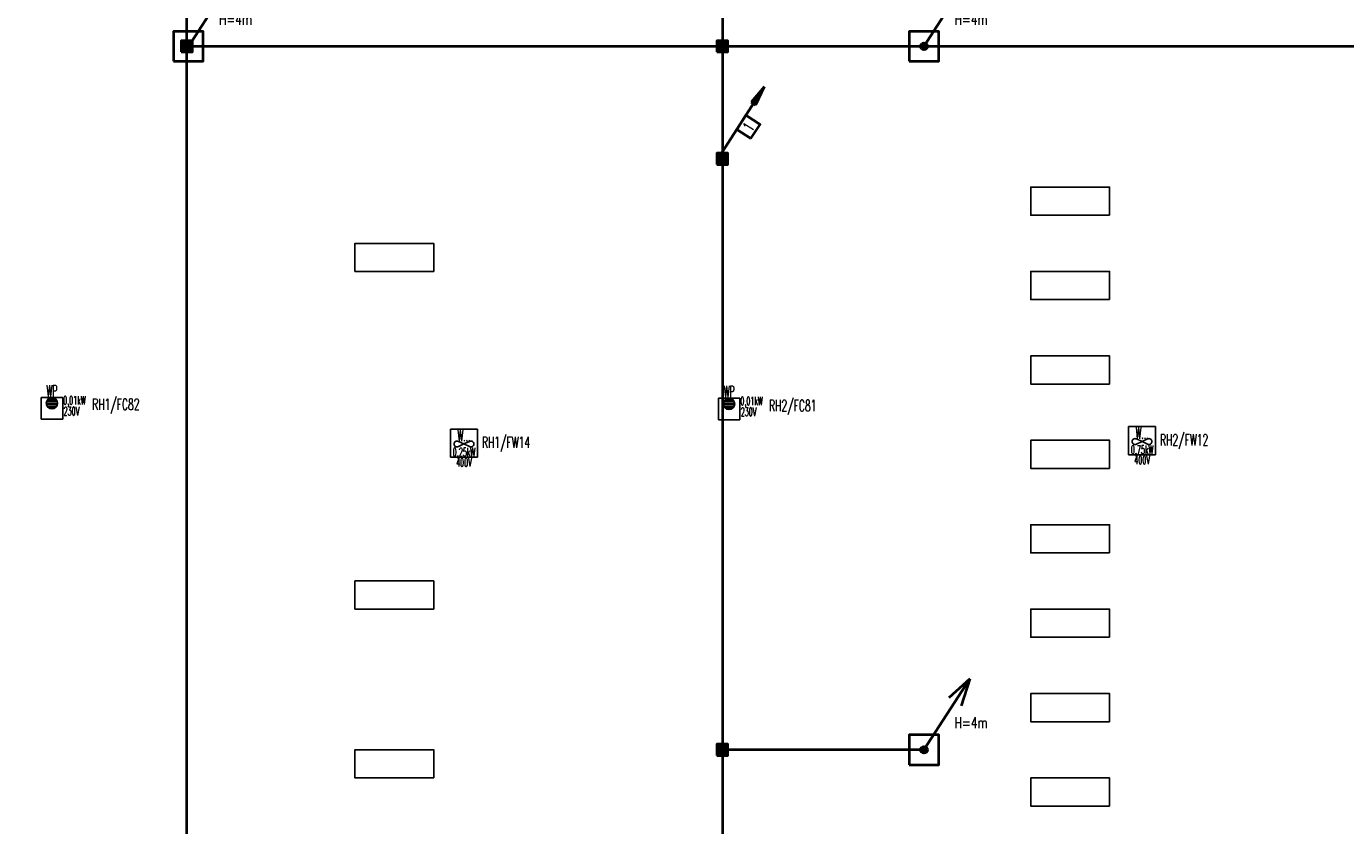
# Model space of a CAD drawing. Header units: millimetres. Extents: x -7955266 to 72030, y -46136 to 9299934.
# Tile 173 of 203: x -5073595 to -5026705, y 6550734 to 6579138. Entities that reach past the tile are written whole.
import ezdxf
from ezdxf.enums import TextEntityAlignment as Align

# ---------------------------------------------------------------- set-up
doc = ezdxf.new("R2010")
doc.units = ezdxf.units.MM
doc.header["$LTSCALE"] = 10
doc.layers.add('0-NASWIETLA', color=7, linetype='Continuous')
for name, color, linetype, lineweight in [('BMS_urzadzenia_nr_obw_magistrala', 140, 'Continuous', 13), ('BMS_urzadzenia_WE_WY', 30, 'Continuous', 20), ('IE_ATRYBUTY_ BLOCK_1', 7, 'Continuous', 25), ('IE_ATRYBUTY_ BLOCK_2', 7, 'Continuous', 18), ('IE_urzadzenia', 30, 'Continuous', 25), ('IE_urzadzenia_nr_obw', 94, 'Continuous', 20), ('IE_zwody', 140, 'Continuous', 40)]:
    doc.layers.add(name, color=color, linetype=linetype, lineweight=lineweight)
doc.styles.add('ROMANS', font='romans.shx', dxfattribs={"width": 0.8})

# ---------------------------------------------------------------- blocks, each defined once
blk = doc.blocks.new('urzadzenie_wpust dachowy')
h = blk.add_hatch()
h.set_pattern_fill('ANSI31', color=256, scale=10, angle=315, style=0)
h.set_pattern_definition([(0, (2.509104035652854e-14, -297.4502871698), (1.06581410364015e-14, 31.75), [])])
edge = h.paths.add_edge_path()
edge.add_arc((-0.6406207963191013, -104.321014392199), 100, 0, 360)
for p, q in [((-191.9349323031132, 0), (191.9349323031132, 0)), ((-191.9349323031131, 0), (-191.9349323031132, -384)), ((191.9349323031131, 0), (191.9349323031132, -384)), ((-191.9349323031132, -384), (191.9349323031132, -384))]:
    blk.add_line(p, q)
blk.add_circle((-0.6406207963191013, -104.321014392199), 100)
at = {"layer": 'BMS_urzadzenia_nr_obw_magistrala', "style": 'ROMANS', "width": 0.5, "flags": 8}
blk.add_attdef('ADR_BMS', (238.6098668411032, -152.5362144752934), '', height=150, dxfattribs=at)
at = {"layer": 'BMS_urzadzenia_WE_WY', "style": 'ROMANS', "width": 0.5, "flags": 8}
blk.add_attdef('BMS_WE_WY', (238.6098668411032, -357.6282089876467), '', height=150, dxfattribs=at)
at = {"layer": 'IE_ATRYBUTY_ BLOCK_1', "style": 'ROMANS', "width": 0.5, "flags": 8}
blk.add_attdef('TYP', text='', height=200, dxfattribs=at).set_placement((-0.6406207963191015, 17.75583003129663), align=Align.CENTER)
at = {"layer": 'IE_ATRYBUTY_ BLOCK_2', "style": 'ROMANS', "width": 0.5, "flags": 8}
for tag, p in [('OPIS1', (-0.6406207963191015, -365.7651066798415)), ('OPIS2', (-0.6406207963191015, -758.8136129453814))]:
    blk.add_attdef(tag, text='', height=150, dxfattribs=at).set_placement(p, align=Align.CENTER)
at = {"layer": 'IE_urzadzenia_nr_obw', "style": 'ROMANS', "width": 0.5, "flags": 8}
blk.add_attdef('NR_OBW', text='', height=150, dxfattribs=at).set_placement((-0.640620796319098, -569.9949141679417), align=Align.CENTER)
blk = doc.blocks.new('urzadzenie_wentylator')
for p, q in [((-239.9186653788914, 0), (239.9186653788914, 0)), ((-239.9186653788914, 0), (-239.9186653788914, -499.9999999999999)), ((239.9186653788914, 0), (239.9186653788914, -499.9999999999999)), ((-2.131628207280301e-13, -265.5465206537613), (-99.01760273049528, -218.4703553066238)), ((0, -265.5465206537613), (99.01760273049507, -218.4703553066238)), ((-2.131628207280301e-13, -265.5465206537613), (-99.01760273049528, -312.6226860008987)), ((0, -265.5465206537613), (99.01760273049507, -312.6226860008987)), ((-239.9186653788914, -499.9999999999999), (239.9186653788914, -499.9999999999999))]:
    blk.add_line(p, q)
for centre, start, end in [((-122.2038704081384, -267.2391669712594), 64.57207661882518, 178.2037522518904), ((122.2038704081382, -267.2391669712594), 1.796247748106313, 115.4279233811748), ((-122.2038704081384, -263.8538743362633), 181.7962477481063, 295.4279233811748), ((122.2038704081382, -263.8538743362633), 244.5720766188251, 358.2037522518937)]:
    blk.add_arc(centre, 54, start, end)
at = {"layer": 'BMS_urzadzenia_nr_obw_magistrala', "style": 'ROMANS', "width": 0.5, "flags": 8}
blk.add_attdef('ADR_BMS', (289.0310141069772, -361.7177820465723), '', height=150, dxfattribs=at)
at = {"layer": 'BMS_urzadzenia_WE_WY', "style": 'ROMANS', "width": 0.5, "flags": 8}
blk.add_attdef('BMS_WE_WY', (289.0310141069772, -566.8097765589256), '', height=150, dxfattribs=at)
at = {"layer": 'IE_ATRYBUTY_ BLOCK_1', "style": 'ROMANS', "width": 0.5, "flags": 8}
blk.add_attdef('TYP', text='', height=200, dxfattribs=at).set_placement((2.842170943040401e-14, -216.7716693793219), align=Align.CENTER)
at = {"layer": 'IE_ATRYBUTY_ BLOCK_2', "style": 'ROMANS', "width": 0.5, "flags": 8}
for tag, p in [('OPIS2', (-0.3332877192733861, -484.4620548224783)), ('OPIS1', (-0.3332877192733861, -667.7475234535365))]:
    blk.add_attdef(tag, text='', height=150, dxfattribs=at).set_placement(p, align=Align.CENTER)
at = {"layer": 'IE_urzadzenia_nr_obw', "style": 'ROMANS', "width": 0.5, "flags": 8}
blk.add_attdef('NR_OBW', (289.0310141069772, -175.727116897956), '', height=150, dxfattribs=at)
blk = doc.blocks.new('G$C4A87D2E6')
at = {"layer": '0-NASWIETLA', "color": 1}
for points in [[(-3610.01156236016, -6085.99983426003), (-3610.01156236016, -5985.99983426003), (-3890.01156236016, -5985.99983426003), (-3890.01156236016, -6085.99983426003)], [(-6011.999962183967, -6285.999833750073), (-6011.999962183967, -6185.999833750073), (-6291.999962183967, -6185.999833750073), (-6291.999962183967, -6285.999833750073)], [(-3610.01156236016, -6385.99983426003), (-3610.01156236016, -6285.99983426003), (-3890.01156236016, -6285.99983426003), (-3890.01156236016, -6385.99983426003)], [(-3610.01156236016, -6685.99983426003), (-3610.01156236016, -6585.99983426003), (-3890.01156236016, -6585.99983426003), (-3890.01156236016, -6685.99983426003)], [(-3610.01156236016, -6985.99983426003), (-3610.01156236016, -6885.99983426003), (-3890.01156236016, -6885.99983426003), (-3890.01156236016, -6985.99983426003)], [(-3610.01156236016, -7285.99983426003), (-3610.01156236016, -7185.99983426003), (-3890.01156236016, -7185.99983426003), (-3890.01156236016, -7285.99983426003)], [(-6011.999962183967, -7485.999833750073), (-6011.999962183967, -7385.999833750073), (-6291.999962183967, -7385.999833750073), (-6291.999962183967, -7485.999833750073)], [(-3610.01156236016, -7585.99983426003), (-3610.01156236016, -7485.99983426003), (-3890.01156236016, -7485.99983426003), (-3890.01156236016, -7585.99983426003)], [(-3610.01156236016, -7885.99983426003), (-3610.01156236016, -7785.99983426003), (-3890.01156236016, -7785.99983426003), (-3890.01156236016, -7885.99983426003)], [(-6011.999962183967, -8085.999833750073), (-6011.999962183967, -7985.999833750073), (-6291.999962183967, -7985.999833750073), (-6291.999962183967, -8085.999833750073)], [(-3610.01156236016, -8185.99983426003), (-3610.01156236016, -8085.99983426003), (-3890.01156236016, -8085.99983426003), (-3890.01156236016, -8185.99983426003)]]:
    blk.add_lwpolyline(points, close=True, dxfattribs=at)
blk = doc.blocks.new('przewody_odprowadzajace')
h = blk.add_hatch(color=256)
h.dxf.hatch_style = 1
h.paths.add_polyline_path([(580.7397828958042, 987.3926676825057), (620.7513559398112, 961.5625880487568), (813.5496950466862, 1260.213035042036)])
h.paths.add_polyline_path([(660.7629289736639, 935.7325084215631), (813.5496950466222, 1260.213035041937), (620.7513559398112, 961.5625880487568)])
for p, q in [((0, 0), (813.5496950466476, 1260.213035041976)), ((813.5496950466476, 1260.21303504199), (580.7397828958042, 987.3926676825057)), ((813.5496950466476, 1260.21303504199), (660.7629289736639, 935.7325084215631)), ((580.7397828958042, 987.3926676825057), (660.7629289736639, 935.7325084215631))]:
    blk.add_line(p, q)
blk.add_lwpolyline([(577.4624850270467, 341.3752750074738), (740.1724240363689, 593.4178820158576), (488.1298170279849, 756.1278210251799), (325.4198780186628, 504.0852140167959)], close=True)
at = {"layer": 'IE_ATRYBUTY_ BLOCK_1', "style": 'ROMANS', "width": 0.7, "flags": 8}
blk.add_attdef('TYP', text='', height=200, rotation=57.15511997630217, dxfattribs=at).set_placement((532.7961510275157, 548.7515480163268), align=Align.MIDDLE_CENTER)
at = {"layer": 'IE_ATRYBUTY_ BLOCK_2', "style": 'ROMANS', "width": 0.6, "flags": 8}
for tag, p in [('OPIS1', (931.7333529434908, 919.4383499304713)), ('OPIS2', (931.7333529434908, 719.4383499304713))]:
    blk.add_attdef(tag, text='', height=150, dxfattribs=at).set_placement(p, align=Align.CENTER)
blk = doc.blocks.new('polaczenie_skrecane')
blk.add_hatch(color=256).paths.add_polyline_path([(-100.2917648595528, -100.2917648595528), (99.70823514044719, -100.2917648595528), (99.70823514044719, 99.70823514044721), (-100.2917648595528, 99.70823514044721)])
for p, q in [((99.70823514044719, -100.2917648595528), (-100.2917648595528, 99.70823514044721)), ((99.70823514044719, 99.70823514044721), (-100.2917648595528, -100.2917648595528))]:
    blk.add_line(p, q)
blk.add_lwpolyline([(-100.2917648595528, -100.2917648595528), (99.70823514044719, -100.2917648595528), (99.70823514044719, 99.70823514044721), (-100.2917648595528, 99.70823514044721)], close=True)
at = {"layer": 'IE_ATRYBUTY_ BLOCK_1', "style": 'ROMANS', "width": 0.7, "flags": 8}
blk.add_attdef('TYP', text='', height=200, dxfattribs=at).set_placement((-0.2917648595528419, 119.6167062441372), align=Align.CENTER)
at = {"layer": 'IE_ATRYBUTY_ BLOCK_2', "style": 'ROMANS', "width": 0.6, "flags": 8}
for tag, p in [('OPIS1', (-0.2917648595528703, -273.7423123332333)), ('OPIS2', (-0.2917648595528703, -473.7423123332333))]:
    blk.add_attdef(tag, text='', height=150, dxfattribs=at).set_placement(p, align=Align.CENTER)
blk = doc.blocks.new('*U17')
h = blk.add_hatch(color=256)
edge = h.paths.add_edge_path()
edge.add_arc((2.91038304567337e-11, 2.91038304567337e-11), 60, 0, 360)
for p, q in [((0, 0), (813.5496950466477, 1260.213035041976)), ((813.5496950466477, 1260.21303504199), (442.884429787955, 924.6429810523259)), ((813.5496950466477, 1260.21303504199), (660.3291859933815, 784.2682109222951))]:
    blk.add_line(p, q)
blk.add_lwpolyline([(-265, -265), (265, -265), (265, 265), (-265, 265)], close=True)
blk.add_circle((2.91038304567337e-11, 2.91038304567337e-11), 60)
at = {"layer": 'IE_ATRYBUTY_ BLOCK_1', "style": 'ROMANS', "width": 0.7, "flags": 8}
blk.add_attdef('TYP', text='', height=200, dxfattribs=at).set_placement((836.9958526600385, 383.351971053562), align=Align.CENTER)
at = {"layer": 'IE_ATRYBUTY_ BLOCK_2', "style": 'ROMANS', "width": 0.6, "flags": 8}
for tag, p in [('OPIS1', (836.9958526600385, 165.8208366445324)), ('OPIS2', (836.9958526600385, -34.17916335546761))]:
    blk.add_attdef(tag, text='', height=150, dxfattribs=at).set_placement(p, align=Align.CENTER)

msp = doc.modelspace()

# ---------------------------------------------------------------- linework, layer by layer
at = {"layer": 'IE_zwody'}
for p, q in [((-5067888.205401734, 6541452.73290117, -4.767850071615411e-05), (-5067888.205401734, 6634427.621747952)), ((-5048858.09893494, 6634448.945781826, 4.872312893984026e-05), (-5048858.09893494, 6455618.704113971, 4.863689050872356e-05)), ((-4998995.863045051, 6578428.606070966, 8.405050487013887e-05), (-5067888.205401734, 6578428.58884722, 2.136974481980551e-05)), ((-5041692.178956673, 6553426.5651376, 1.622837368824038e-05), (-5048858.263414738, 6553426.5651376, 8.665730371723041e-05))]:
    msp.add_line(p, q, dxfattribs=at)

# ---------------------------------------------------------------- block references
at = {"xscale": 10, "yscale": 10, "zscale": 10}
msp.add_blockref('G$C4A87D2E6', (-4998995.876775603, 6633287.620079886), dxfattribs=at)
at = {"layer": 'IE_urzadzenia'}
ref = msp.add_blockref('urzadzenie_wpust dachowy', (-5072686.086609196, 6565951.262267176), dxfattribs=dict(at, xscale=2, yscale=2, zscale=2))
ref.add_attrib('OPIS1', '0,01kW', dxfattribs={"layer": 'IE_ATRYBUTY_ BLOCK_2', "height": 300, "style": 'ROMANS', "width": 0.5, "flags": 8}).set_placement((-5071892.266783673, 6565698.267548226), align=Align.CENTER)
ref.add_attrib('OPIS2', '230V', dxfattribs={"layer": 'IE_ATRYBUTY_ BLOCK_2', "height": 300, "style": 'ROMANS', "width": 0.5, "flags": 8}).set_placement((-5071996.45365241, 6565313.425748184), align=Align.CENTER)
ref.add_attrib('TYP', 'WP', dxfattribs={"layer": 'IE_ATRYBUTY_ BLOCK_1', "height": 400, "style": 'ROMANS', "width": 0.5, "flags": 8}).set_placement((-5072687.367850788, 6565986.773927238), align=Align.CENTER)
ref = msp.add_blockref('urzadzenie_wpust dachowy', (-5048615.594934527, 6565927.684915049), dxfattribs=dict(at, xscale=2, yscale=2, zscale=2))
ref.add_attrib('OPIS1', '0,01kW', dxfattribs={"layer": 'IE_ATRYBUTY_ BLOCK_2', "height": 300, "style": 'ROMANS', "width": 0.5, "flags": 8}).set_placement((-5047821.775109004, 6565674.690196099), align=Align.CENTER)
ref.add_attrib('OPIS2', '230V', dxfattribs={"layer": 'IE_ATRYBUTY_ BLOCK_2', "height": 300, "style": 'ROMANS', "width": 0.5, "flags": 8}).set_placement((-5047925.961977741, 6565289.848396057), align=Align.CENTER)
ref.add_attrib('TYP', 'WP', dxfattribs={"layer": 'IE_ATRYBUTY_ BLOCK_1', "height": 400, "style": 'ROMANS', "width": 0.5, "flags": 8}).set_placement((-5048616.876176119, 6565963.196575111), align=Align.CENTER)
at = {"layer": 'IE_urzadzenia', "xscale": 2, "yscale": 2, "zscale": 2}
for p, values in [((-5058042.866450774, 6564827.652561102), {'TYP': 'W...', 'OPIS2': '0,25kW', 'OPIS1': '400V'}), ((-5033940.923622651, 6564914.112017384), {'TYP': 'W...', 'OPIS2': '0,75kW', 'OPIS1': '400V'})]:
    msp.add_blockref('urzadzenie_wentylator', p, dxfattribs=at).add_auto_attribs(values)
at = {"layer": 'IE_zwody'}
ref = msp.add_blockref('*U17', (-5067837.200826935, 6578427.27455185, -5.882416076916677e-06), dxfattribs=dict(at, xscale=2, yscale=2, zscale=2))
ref.add_attrib('TYP', 'H=4m', dxfattribs={"layer": 'IE_ATRYBUTY_ BLOCK_1', "height": 400, "style": 'ROMANS', "width": 0.7}).set_placement((-5066163.209121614, 6579193.978493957, -5.882416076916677e-06), align=Align.CENTER)
ref = msp.add_blockref('*U17', (-5041692.101398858, 6578428.59430571, -1.645436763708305e-06), dxfattribs=dict(at, xscale=2, yscale=2, zscale=2))
ref.add_attrib('TYP', 'H=4m', dxfattribs={"layer": 'IE_ATRYBUTY_ BLOCK_1', "height": 400, "style": 'ROMANS', "width": 0.7}).set_placement((-5040018.109693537, 6579195.298247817, -1.645436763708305e-06), align=Align.CENTER)
at = {"layer": 'IE_zwody', "linetype": 'Continuous', "ltscale": 20, "xscale": 2, "yscale": 2, "zscale": 2}
for p in [(-5067888.205401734, 6578428.58884722, 2.136974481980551e-05), (-5048857.515405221, 6578428.58884722, 4.869611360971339e-05), (-5048856.931875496, 6574427.621747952), (-5048857.096355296, 6553426.565137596, 8.023695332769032e-05)]:
    msp.add_blockref('polaczenie_skrecane', p, dxfattribs=at)
at = {"layer": 'IE_zwody'}
ref = msp.add_blockref('przewody_odprowadzajace', (-5048995.820828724, 6574469.835254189, -1.714223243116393e-09), dxfattribs=dict(at, xscale=2, yscale=2))
ref.add_attrib('TYP', '1', dxfattribs={"layer": 'IE_ATRYBUTY_ BLOCK_1', "height": 400.0000000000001, "rotation": 57.1551199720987, "style": 'ROMANS', "width": 0.7000000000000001}).set_placement((-5047930.228526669, 6575567.338350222, -1.714223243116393e-09), align=Align.MIDDLE_CENTER)
ref = msp.add_blockref('*U17', (-5041692.178956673, 6553426.5651376, 1.622837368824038e-05), dxfattribs=dict(at, xscale=2, yscale=2, zscale=2))
ref.add_attrib('TYP', 'H=4m', dxfattribs={"layer": 'IE_ATRYBUTY_ BLOCK_1', "height": 400, "style": 'ROMANS', "width": 0.7}).set_placement((-5040018.187251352, 6554193.269079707, 1.622837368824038e-05), align=Align.CENTER)

# ---------------------------------------------------------------- texts
at = {"layer": 'IE_urzadzenia_nr_obw', "style": 'ROMANS', "width": 0.6}
for s, p in [('RH1/FC82', (-5071258.213897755, 6565506.214838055)), ('RH2/FC81', (-5047199.761388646, 6565460.434906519)), ('RH2/FW12', (-5033303.343755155, 6564240.156328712)), ('RH1/FW14', (-5057405.255474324, 6564155.580311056))]:
    msp.add_text(s, height=399.9999999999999, dxfattribs=at).set_placement(p)

doc.saveas('drawing.dxf')
